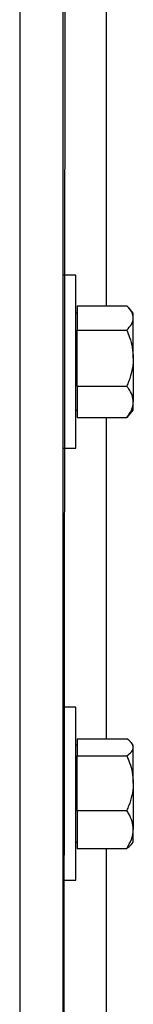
# Model space of a CAD drawing. Header units: inches. Extents: x 170 to 284, y 215 to 248.
# Tile 34 of 195: x 182.0748 to 182.1198, y 220.3502 to 220.7404. Entities that reach past the tile are written whole.
import ezdxf

# ---------------------------------------------------------------- set-up
doc = ezdxf.new("R2010")
doc.units = ezdxf.units.IN
doc.header["$LTSCALE"] = 0.25
doc.header["$MEASUREMENT"] = 0
doc.layers.add('RH BENCH MOUNT', color=7, linetype='Continuous')

msp = doc.modelspace()

# ---------------------------------------------------------------- linework, layer by layer
at = {"layer": 'RH BENCH MOUNT'}
for p, q in [((182.0919223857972, 219.9543346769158), (182.0965107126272, 224.2149627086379)), ((182.0919223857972, 224.1702879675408), (182.0919223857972, 219.9543346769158)), ((182.0748017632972, 224.1660078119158), (182.0748017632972, 219.9543346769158)), ((182.1090430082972, 220.754411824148), (182.1090430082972, 220.627101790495)), ((182.0969900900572, 220.6391595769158), (182.0919223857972, 220.6391595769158)), ((182.0969900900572, 220.6049183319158), (182.0969900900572, 220.6391595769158)), ((182.0975379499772, 220.627101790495), (182.0975379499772, 220.6222442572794)), ((182.0975379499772, 220.627101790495), (182.1171924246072, 220.627101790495)), ((182.1197605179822, 220.6241790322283), (182.1179059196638, 220.6263308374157)), ((182.0975379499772, 220.6241790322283), (182.0969900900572, 220.6241790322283)), ((182.0975379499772, 220.6222442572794), (182.0975379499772, 220.6173867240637)), ((182.1197605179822, 220.6222442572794), (182.1197605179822, 220.6241790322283)), ((182.1197605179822, 220.6062949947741), (182.1197605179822, 220.6222442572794)), ((182.0975379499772, 220.6062949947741), (182.0975379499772, 220.6173867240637)), ((182.0975379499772, 220.6173867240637), (182.1171924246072, 220.6173867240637)), ((182.0975379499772, 220.5952032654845), (182.0975379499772, 220.6062949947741)), ((182.1197605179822, 220.6062949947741), (182.1197605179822, 220.5889690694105)), ((182.0969900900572, 220.5706770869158), (182.0969900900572, 220.6049183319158)), ((182.0975379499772, 220.5952032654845), (182.0975379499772, 220.5889690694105)), ((182.0975379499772, 220.5952032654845), (182.1171924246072, 220.5952032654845)), ((182.0969900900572, 220.5856576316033), (182.0975379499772, 220.5856576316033)), ((182.0975379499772, 220.5889690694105), (182.0975379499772, 220.5827348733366)), ((182.1179059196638, 220.5835058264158), (182.1197605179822, 220.5856576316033)), ((182.1197605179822, 220.5856576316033), (182.1197605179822, 220.5889690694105)), ((182.0975379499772, 220.5827348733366), (182.1171924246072, 220.5827348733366)), ((182.1090430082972, 220.5827348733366), (182.1090430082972, 220.4554300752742)), ((182.117904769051, 220.5835068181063), (182.1171924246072, 220.5827348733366)), ((182.0919223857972, 220.5706770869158), (182.0969900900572, 220.5706770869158)), ((182.0969900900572, 220.4679533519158), (182.0919223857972, 220.4679533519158)), ((182.0969900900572, 220.4337121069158), (182.0969900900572, 220.4679533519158)), ((182.0975379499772, 220.4529728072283), (182.0969900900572, 220.4529728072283)), ((182.0975379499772, 220.4554300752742), (182.0975379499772, 220.4520755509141)), ((182.0975379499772, 220.4554300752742), (182.1171924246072, 220.4554300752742)), ((182.1197605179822, 220.4529728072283), (182.1189126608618, 220.4539565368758)), ((182.1197605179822, 220.4520755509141), (182.1197605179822, 220.4529728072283)), ((182.0975379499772, 220.4520755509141), (182.0975379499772, 220.448721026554)), ((182.1197605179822, 220.4378620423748), (182.1197605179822, 220.4520755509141)), ((182.0975379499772, 220.4378620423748), (182.0975379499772, 220.448721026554)), ((182.0975379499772, 220.448721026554), (182.1171924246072, 220.448721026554)), ((182.0975379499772, 220.4270030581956), (182.0975379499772, 220.4378620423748)), ((182.1197605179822, 220.4378620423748), (182.1197605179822, 220.4194985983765)), ((182.0969900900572, 220.3994708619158), (182.0969900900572, 220.4337121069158)), ((182.0975379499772, 220.4270030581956), (182.0975379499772, 220.4194985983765)), ((182.0975379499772, 220.4270030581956), (182.1171924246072, 220.4270030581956)), ((182.0975379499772, 220.4194985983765), (182.0975379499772, 220.4119941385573)), ((182.1197605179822, 220.4144514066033), (182.1197605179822, 220.4194985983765)), ((182.0969900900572, 220.4144514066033), (182.0975379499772, 220.4144514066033)), ((182.1189126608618, 220.4134676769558), (182.1197605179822, 220.4144514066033)), ((182.0975379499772, 220.4119941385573), (182.1171924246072, 220.4119941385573)), ((182.1090430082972, 220.4119941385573), (182.1090430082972, 220.3011211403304)), ((182.0919223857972, 220.3994708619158), (182.0969900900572, 220.3994708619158))]:
    msp.add_line(p, q, dxfattribs=at)
for points, knots in [([(182.1197605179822, 220.6222442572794), (182.1196628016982, 220.6229241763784), (182.119463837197, 220.624308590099), (182.1183120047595, 220.6259182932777), (182.1174447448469, 220.6268350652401), (182.1171924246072, 220.627101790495)], [0, 0, 0, 0, 0.406290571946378, 0.8272664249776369, 1, 1, 1, 1]), ([(182.1171924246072, 220.6173867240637), (182.1178669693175, 220.6181420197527), (182.1192406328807, 220.6196801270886), (182.1197557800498, 220.621359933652), (182.1197603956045, 220.6222214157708), (182.1197605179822, 220.6222442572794)], [0, 0, 0, 0, 0.4843414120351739, 0.9863277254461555, 1, 1, 1, 1]), ([(182.1171924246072, 220.6173867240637), (182.1175739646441, 220.616447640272), (182.1184766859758, 220.6142257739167), (182.1195174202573, 220.6105232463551), (182.1196788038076, 220.6077162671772), (182.1197605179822, 220.6062949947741)], [0, 0, 0, 0, 0.2654599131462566, 0.6280764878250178, 1, 1, 1, 1]), ([(182.1197605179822, 220.6062949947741), (182.1197577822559, 220.6060409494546), (182.1197398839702, 220.6043788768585), (182.1193181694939, 220.6012770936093), (182.1182909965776, 220.5978502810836), (182.1174640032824, 220.5958576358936), (182.1171924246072, 220.5952032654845)], [0, 0, 0, 0, 0.06653229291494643, 0.4352825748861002, 0.8145508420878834, 1, 1, 1, 1]), ([(182.1197605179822, 220.5889690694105), (182.1196628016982, 220.5898416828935), (182.119463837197, 220.5916184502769), (182.1183120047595, 220.5936843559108), (182.1174447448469, 220.5948609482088), (182.1171924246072, 220.5952032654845)], [0, 0, 0, 0, 0.4062905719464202, 0.8272664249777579, 1, 1, 1, 1]), ([(182.1171924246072, 220.5827348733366), (182.1178669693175, 220.5837042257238), (182.1192406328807, 220.5856782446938), (182.1197557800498, 220.5878341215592), (182.1197603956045, 220.58893975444), (182.1197605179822, 220.5889690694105)], [0, 0, 0, 0, 0.4843414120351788, 0.9863277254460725, 1, 1, 1, 1]), ([(182.1197605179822, 220.4520755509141), (182.1196628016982, 220.4525450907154), (182.119463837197, 220.4535011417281), (182.1183120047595, 220.4546127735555), (182.1174447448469, 220.4552458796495), (182.1171924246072, 220.4554300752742)], [0, 0, 0, 0, 0.4062905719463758, 0.8272664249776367, 1, 1, 1, 1]), ([(182.1171924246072, 220.448721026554), (182.1178669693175, 220.4492426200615), (182.1192406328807, 220.4503048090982), (182.1197557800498, 220.451464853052), (182.1197603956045, 220.4520597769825), (182.1197605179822, 220.4520755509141)], [0, 0, 0, 0, 0.4843414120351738, 0.9863277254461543, 1, 1, 1, 1]), ([(182.1171924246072, 220.448721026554), (182.1175739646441, 220.4478016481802), (182.1184766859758, 220.4456264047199), (182.1195174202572, 220.4420015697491), (182.1196788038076, 220.4392534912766), (182.1197605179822, 220.4378620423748)], [0, 0, 0, 0, 0.2654599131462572, 0.6280764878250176, 1, 1, 1, 1]), ([(182.1197605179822, 220.4378620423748), (182.1197577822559, 220.4376133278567), (182.1197398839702, 220.4359861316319), (182.1193181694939, 220.4329494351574), (182.1182909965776, 220.4295945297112), (182.1174640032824, 220.4276436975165), (182.1171924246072, 220.4270030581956)], [0, 0, 0, 0, 0.06653229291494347, 0.4352825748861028, 0.814550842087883, 1, 1, 1, 1]), ([(182.1197605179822, 220.4194985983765), (182.1196628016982, 220.4205490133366), (182.119463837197, 220.4226878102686), (182.1183120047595, 220.4251746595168), (182.1174447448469, 220.4265909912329), (182.1171924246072, 220.4270030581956)], [0, 0, 0, 0, 0.4062905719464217, 0.8272664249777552, 1, 1, 1, 1]), ([(182.1171924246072, 220.4119941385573), (182.1178669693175, 220.4131610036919), (182.1192406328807, 220.4155372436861), (182.1197557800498, 220.4181323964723), (182.1197603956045, 220.419463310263), (182.1197605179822, 220.4194985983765)], [0, 0, 0, 0, 0.4843414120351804, 0.9863277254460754, 1, 1, 1, 1]), ([(182.1188625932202, 220.4135108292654), (182.1185856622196, 220.4131868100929), (182.1181433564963, 220.4126692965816), (182.1174512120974, 220.4121778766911), (182.1171924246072, 220.4119941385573)], [0, 0, 0, 0, 0.6261076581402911, 1, 1, 1, 1])]:
    msp.add_open_spline(points, degree=3, knots=knots, dxfattribs=at)

doc.saveas('drawing.dxf')
